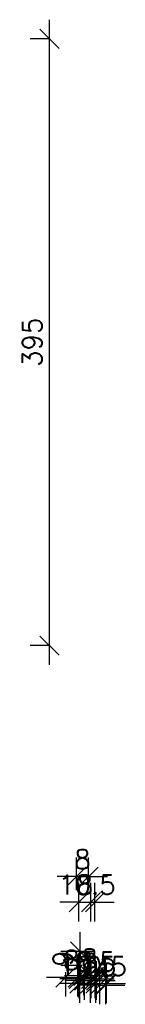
# Model space of a CAD drawing. Extents: x -19 to 9300416, y -12 to 10688993.
# Tile 1 of 106: x -19 to 50, y -12 to 630. Entities that reach past the tile are written whole.
import ezdxf

# ---------------------------------------------------------------- set-up
doc = ezdxf.new("R2010")
doc.units = 0
doc.header["$MEASUREMENT"] = 0
doc.layers.add('K-WYMIARY', color=7, linetype='Continuous', lineweight=15)
doc.styles.add('Simplex', font='simplex.shx')
doc.dimstyles.new('1do50', dxfattribs={"dimscale": 5, "dimtxt": 2.5, "dimasz": 2.5, "dimexe": 2.5, "dimexo": 0.5, "dimgap": 1, "dimtad": 1, "dimdec": 1, "dimrnd": 0.5, "dimzin": 12, "dimdsep": 46, "dimtxsty": 'Simplex', "dimblk": 'OBLIQUE', "dimcen": 0.5, "dimdle": 2.5, "dimclrd": 256, "dimclre": 256, "dimclrt": 256, "dimadec": 1, "dimazin": 3, "dimtfac": 1, "dimtdec": 1, "dimtix": 1, "dimtmove": 0, "dimatfit": 3, "dimfxl": 0, "dimtolj": 1, "dimtzin": 0, "dimarcsym": 0})

# ---------------------------------------------------------------- blocks, each defined once
blk = doc.blocks.new('_Oblique')
at = {"color": 0, "linetype": 'ByBlock', "lineweight": -2}
blk.add_line((-0.5, -0.5), (0.5, 0.5), dxfattribs=at)
blk = doc.blocks.new('*D1291')
at = {"layer": 'Defpoints', "color": 0, "lineweight": 0, "ltscale": 40}
for p in [(30.45, 21.35), (22.59, 12.29), (30.45, 4)]:
    blk.add_point(p, dxfattribs=at)
at = {"layer": 'K-WYMIARY', "lineweight": -2, "ltscale": 40}
for p, q in [((30.45, 16.5), (30.45, -8.5)), ((22.59, 9.79), (22.59, -8.5)), ((22.59, 4), (10.09, 4)), ((22.59, 4), (30.45, 4)), ((30.45, 4), (42.95, 4))]:
    blk.add_line(p, q, dxfattribs=at)
at = {"layer": 'K-WYMIARY', "lineweight": -2, "ltscale": 40, "xscale": 12.5, "yscale": 12.5, "zscale": 12.5}
blk.add_blockref('_Oblique', (22.59, 4), dxfattribs=at)
at = {"layer": 'K-WYMIARY', "lineweight": -2, "ltscale": 40, "xscale": 12.5, "yscale": 12.5, "zscale": 12.5, "rotation": 180}
blk.add_blockref('_Oblique', (30.45, 4), dxfattribs=at)
at = {"layer": 'K-WYMIARY', "lineweight": 0, "ltscale": 40, "insert": (26.52, 15.25), "char_height": 12.5, "attachment_point": 5, "style": 'Simplex'}
blk.add_mtext('\\A1;8', dxfattribs=at)
blk = doc.blocks.new('*D1292')
at = {"layer": 'Defpoints', "color": 0, "lineweight": 0, "ltscale": 40}
for p in [(30.11, 19.11), (22.24, 10.04), (30.11, 7)]:
    blk.add_point(p, dxfattribs=at)
at = {"layer": 'K-WYMIARY', "lineweight": -2, "ltscale": 40}
for p, q in [((30.11, 16.61), (30.11, -5.5)), ((22.24, 7), (9.74, 7)), ((22.24, 7.54), (22.24, -5.5)), ((22.24, 7), (30.11, 7)), ((30.11, 7), (42.61, 7))]:
    blk.add_line(p, q, dxfattribs=at)
at = {"layer": 'K-WYMIARY', "lineweight": -2, "ltscale": 40, "xscale": 12.5, "yscale": 12.5, "zscale": 12.5}
blk.add_blockref('_Oblique', (22.24, 7), dxfattribs=at)
at = {"layer": 'K-WYMIARY', "lineweight": -2, "ltscale": 40, "xscale": 12.5, "yscale": 12.5, "zscale": 12.5, "rotation": 180}
blk.add_blockref('_Oblique', (30.11, 7), dxfattribs=at)
at = {"layer": 'K-WYMIARY', "lineweight": 0, "ltscale": 40, "insert": (26.18, 18.25), "char_height": 12.5, "attachment_point": 5, "style": 'Simplex'}
blk.add_mtext('\\A1;8', dxfattribs=at)
blk = doc.blocks.new('*D1293')
at = {"layer": 'Defpoints', "color": 0, "lineweight": 0, "ltscale": 40}
for p in [(20, 22.86), (31.76, 22.86), (23.9, 13.8)]:
    blk.add_point(p, dxfattribs=at)
at = {"layer": 'K-WYMIARY', "lineweight": -2, "ltscale": 40}
for p, q in [((20, 22.86), (20, 35.36)), ((29.26, 22.86), (7.5, 22.86)), ((20, 13.8), (20, 22.86)), ((21.4, 13.8), (7.5, 13.8)), ((20, 13.8), (20, 1.3))]:
    blk.add_line(p, q, dxfattribs=at)
at = {"layer": 'K-WYMIARY', "lineweight": -2, "ltscale": 40, "xscale": 12.5, "yscale": 12.5, "zscale": 12.5}
for p, rotation in [((20, 22.86), 270), ((20, 13.8), 90)]:
    blk.add_blockref('_Oblique', p, dxfattribs=dict(at, rotation=rotation))
at = {"layer": 'K-WYMIARY', "lineweight": 0, "ltscale": 40, "insert": (8.75, 18.33), "char_height": 12.5, "attachment_point": 5, "rotation": 90, "style": 'Simplex'}
blk.add_mtext('\\A1;9', dxfattribs=at)
blk = doc.blocks.new('*D1294')
at = {"layer": 'Defpoints', "color": 0, "lineweight": 0, "ltscale": 40}
for p in [(37.04, 34.64), (26.55, 22.55), (37.04, 2)]:
    blk.add_point(p, dxfattribs=at)
at = {"layer": 'K-WYMIARY', "lineweight": -2, "ltscale": 40}
for p, q in [((26.55, 14.5), (26.55, -10.5)), ((37.04, 14.5), (37.04, -10.5)), ((26.55, 2), (14.05, 2)), ((26.55, 2), (37.04, 2)), ((37.04, 2), (49.54, 2))]:
    blk.add_line(p, q, dxfattribs=at)
at = {"layer": 'K-WYMIARY', "lineweight": -2, "ltscale": 40, "xscale": 12.5, "yscale": 12.5, "zscale": 12.5}
blk.add_blockref('_Oblique', (26.55, 2), dxfattribs=at)
at = {"layer": 'K-WYMIARY', "lineweight": -2, "ltscale": 40, "xscale": 12.5, "yscale": 12.5, "zscale": 12.5, "rotation": 180}
blk.add_blockref('_Oblique', (37.04, 2), dxfattribs=at)
at = {"layer": 'K-WYMIARY', "lineweight": 0, "ltscale": 40, "insert": (31.8, 13.25), "char_height": 12.5, "attachment_point": 5, "style": 'Simplex'}
blk.add_mtext('\\A1;10.5', dxfattribs=at)
blk = doc.blocks.new('*D1295')
at = {"layer": 'Defpoints', "color": 0, "lineweight": 0, "ltscale": 40}
for p in [(18.38, 20.88), (10.52, 11.82), (18.38, 6)]:
    blk.add_point(p, dxfattribs=at)
at = {"layer": 'K-WYMIARY', "lineweight": -2, "ltscale": 40}
for p, q in [((18.38, 18.38), (18.38, -6.5)), ((10.52, 9.32), (10.52, -6.5)), ((10.52, 6), (-1.98, 6)), ((10.52, 6), (18.38, 6)), ((18.38, 6), (30.88, 6))]:
    blk.add_line(p, q, dxfattribs=at)
at = {"layer": 'K-WYMIARY', "lineweight": -2, "ltscale": 40, "xscale": 12.5, "yscale": 12.5, "zscale": 12.5}
blk.add_blockref('_Oblique', (10.52, 6), dxfattribs=at)
at = {"layer": 'K-WYMIARY', "lineweight": -2, "ltscale": 40, "xscale": 12.5, "yscale": 12.5, "zscale": 12.5, "rotation": 180}
blk.add_blockref('_Oblique', (18.38, 6), dxfattribs=at)
at = {"layer": 'K-WYMIARY', "lineweight": 0, "ltscale": 40, "insert": (14.45, 17.25), "char_height": 12.5, "attachment_point": 5, "style": 'Simplex'}
blk.add_mtext('\\A1;8', dxfattribs=at)
blk = doc.blocks.new('*D1296')
at = {"layer": 'Defpoints', "color": 0, "lineweight": 0, "ltscale": 40}
for p in [(27.07, 23.37), (19.21, 14.31), (27.07, 5)]:
    blk.add_point(p, dxfattribs=at)
at = {"layer": 'K-WYMIARY', "lineweight": -2, "ltscale": 40}
for p, q in [((27.07, 17.5), (27.07, -7.5)), ((19.21, 11.81), (19.21, -7.5)), ((19.21, 5), (6.71, 5)), ((19.21, 5), (27.07, 5)), ((27.07, 5), (39.57, 5))]:
    blk.add_line(p, q, dxfattribs=at)
at = {"layer": 'K-WYMIARY', "lineweight": -2, "ltscale": 40, "xscale": 12.5, "yscale": 12.5, "zscale": 12.5}
blk.add_blockref('_Oblique', (19.21, 5), dxfattribs=at)
at = {"layer": 'K-WYMIARY', "lineweight": -2, "ltscale": 40, "xscale": 12.5, "yscale": 12.5, "zscale": 12.5, "rotation": 180}
blk.add_blockref('_Oblique', (27.07, 5), dxfattribs=at)
at = {"layer": 'K-WYMIARY', "lineweight": 0, "ltscale": 40, "insert": (23.14, 16.25), "char_height": 12.5, "attachment_point": 5, "style": 'Simplex'}
blk.add_mtext('\\A1;8', dxfattribs=at)
blk = doc.blocks.new('*D1297')
at = {"layer": 'Defpoints', "color": 0, "lineweight": 0, "ltscale": 40}
for p in [(27.07, 55), (27.07, 22.37), (19.21, 13.31)]:
    blk.add_point(p, dxfattribs=at)
at = {"layer": 'K-WYMIARY', "lineweight": -2, "ltscale": 40}
for p, q in [((19.21, 42.5), (19.21, 67.5)), ((27.07, 42.5), (27.07, 67.5)), ((19.21, 55), (6.71, 55)), ((19.21, 55), (27.07, 55)), ((27.07, 55), (39.57, 55))]:
    blk.add_line(p, q, dxfattribs=at)
at = {"layer": 'K-WYMIARY', "lineweight": -2, "ltscale": 40, "xscale": 12.5, "yscale": 12.5, "zscale": 12.5}
blk.add_blockref('_Oblique', (19.21, 55), dxfattribs=at)
at = {"layer": 'K-WYMIARY', "lineweight": -2, "ltscale": 40, "xscale": 12.5, "yscale": 12.5, "zscale": 12.5, "rotation": 180}
blk.add_blockref('_Oblique', (27.07, 55), dxfattribs=at)
at = {"layer": 'K-WYMIARY', "lineweight": 0, "ltscale": 40, "insert": (23.14, 66.25), "char_height": 12.5, "attachment_point": 5, "style": 'Simplex'}
blk.add_mtext('\\A1;8', dxfattribs=at)
blk = doc.blocks.new('*D1298')
at = {"layer": 'Defpoints', "color": 0, "lineweight": 0, "ltscale": 40}
for p in [(30.04, 74.64), (19.55, 62.55), (30.04, 2)]:
    blk.add_point(p, dxfattribs=at)
at = {"layer": 'K-WYMIARY', "lineweight": -2, "ltscale": 40}
for p, q in [((19.55, 14.5), (19.55, -10.5)), ((30.04, 14.5), (30.04, -10.5)), ((19.55, 2), (7.05, 2)), ((19.55, 2), (30.04, 2)), ((30.04, 2), (42.54, 2))]:
    blk.add_line(p, q, dxfattribs=at)
at = {"layer": 'K-WYMIARY', "lineweight": -2, "ltscale": 40, "xscale": 12.5, "yscale": 12.5, "zscale": 12.5}
blk.add_blockref('_Oblique', (19.55, 2), dxfattribs=at)
at = {"layer": 'K-WYMIARY', "lineweight": -2, "ltscale": 40, "xscale": 12.5, "yscale": 12.5, "zscale": 12.5, "rotation": 180}
blk.add_blockref('_Oblique', (30.04, 2), dxfattribs=at)
at = {"layer": 'K-WYMIARY', "lineweight": 0, "ltscale": 40, "insert": (24.8, 13.25), "char_height": 12.5, "attachment_point": 5, "style": 'Simplex'}
blk.add_mtext('\\A1;10.5', dxfattribs=at)
blk = doc.blocks.new('*D1299')
at = {"layer": 'Defpoints', "color": 0, "lineweight": 0, "ltscale": 40}
for p in [(18.38, 20.88), (10.52, 11.82), (18.38, 6)]:
    blk.add_point(p, dxfattribs=at)
at = {"layer": 'K-WYMIARY', "lineweight": -2, "ltscale": 40}
for p, q in [((18.38, 18.38), (18.38, -6.5)), ((10.52, 9.32), (10.52, -6.5)), ((10.52, 6), (-1.98, 6)), ((10.52, 6), (18.38, 6)), ((18.38, 6), (30.88, 6))]:
    blk.add_line(p, q, dxfattribs=at)
at = {"layer": 'K-WYMIARY', "lineweight": -2, "ltscale": 40, "xscale": 12.5, "yscale": 12.5, "zscale": 12.5}
blk.add_blockref('_Oblique', (10.52, 6), dxfattribs=at)
at = {"layer": 'K-WYMIARY', "lineweight": -2, "ltscale": 40, "xscale": 12.5, "yscale": 12.5, "zscale": 12.5, "rotation": 180}
blk.add_blockref('_Oblique', (18.38, 6), dxfattribs=at)
at = {"layer": 'K-WYMIARY', "lineweight": 0, "ltscale": 40, "insert": (14.45, 17.25), "char_height": 12.5, "attachment_point": 5, "style": 'Simplex'}
blk.add_mtext('\\A1;8', dxfattribs=at)
blk = doc.blocks.new('*D1300')
at = {"layer": 'Defpoints', "color": 0, "lineweight": 0, "ltscale": 40}
for p in [(29.69, 26.39), (19.21, 14.31), (29.69, 5)]:
    blk.add_point(p, dxfattribs=at)
at = {"layer": 'K-WYMIARY', "lineweight": -2, "ltscale": 40}
for p, q in [((29.69, 17.5), (29.69, -7.5)), ((19.21, 11.81), (19.21, -7.5)), ((19.21, 5), (6.71, 5)), ((19.21, 5), (29.69, 5)), ((29.69, 5), (42.19, 5))]:
    blk.add_line(p, q, dxfattribs=at)
at = {"layer": 'K-WYMIARY', "lineweight": -2, "ltscale": 40, "xscale": 12.5, "yscale": 12.5, "zscale": 12.5}
blk.add_blockref('_Oblique', (19.21, 5), dxfattribs=at)
at = {"layer": 'K-WYMIARY', "lineweight": -2, "ltscale": 40, "xscale": 12.5, "yscale": 12.5, "zscale": 12.5, "rotation": 180}
blk.add_blockref('_Oblique', (29.69, 5), dxfattribs=at)
at = {"layer": 'K-WYMIARY', "lineweight": 0, "ltscale": 40, "insert": (24.45, 16.25), "char_height": 12.5, "attachment_point": 5, "style": 'Simplex'}
blk.add_mtext('\\A1;10.5', dxfattribs=at)
blk = doc.blocks.new('*D1301')
at = {"layer": 'Defpoints', "color": 0, "lineweight": 0, "ltscale": 40}
for p in [(29.69, 55), (29.69, 25.39), (19.21, 13.31)]:
    blk.add_point(p, dxfattribs=at)
at = {"layer": 'K-WYMIARY', "lineweight": -2, "ltscale": 40}
for p, q in [((19.21, 42.5), (19.21, 67.5)), ((29.69, 42.5), (29.69, 67.5)), ((19.21, 55), (6.71, 55)), ((19.21, 55), (29.69, 55)), ((29.69, 55), (42.19, 55))]:
    blk.add_line(p, q, dxfattribs=at)
at = {"layer": 'K-WYMIARY', "lineweight": -2, "ltscale": 40, "xscale": 12.5, "yscale": 12.5, "zscale": 12.5}
blk.add_blockref('_Oblique', (19.21, 55), dxfattribs=at)
at = {"layer": 'K-WYMIARY', "lineweight": -2, "ltscale": 40, "xscale": 12.5, "yscale": 12.5, "zscale": 12.5, "rotation": 180}
blk.add_blockref('_Oblique', (29.69, 55), dxfattribs=at)
at = {"layer": 'K-WYMIARY', "lineweight": 0, "ltscale": 40, "insert": (24.45, 66.25), "char_height": 12.5, "attachment_point": 5, "style": 'Simplex'}
blk.add_mtext('\\A1;10.5', dxfattribs=at)
blk = doc.blocks.new('*D1302')
at = {"layer": 'Defpoints', "color": 0, "lineweight": 0, "ltscale": 40}
for p in [(25.45, 71.62), (25.45, 69.35), (17.59, 60.29)]:
    blk.add_point(p, dxfattribs=at)
at = {"layer": 'K-WYMIARY', "lineweight": -2, "ltscale": 40}
for p, q in [((17.59, 62.79), (17.59, 84.12)), ((25.45, 71.62), (25.45, 84.12)), ((17.59, 71.62), (5.09, 71.62)), ((17.59, 71.62), (25.45, 71.62)), ((25.45, 71.62), (37.95, 71.62))]:
    blk.add_line(p, q, dxfattribs=at)
at = {"layer": 'K-WYMIARY', "lineweight": -2, "ltscale": 40, "xscale": 12.5, "yscale": 12.5, "zscale": 12.5}
blk.add_blockref('_Oblique', (17.59, 71.62), dxfattribs=at)
at = {"layer": 'K-WYMIARY', "lineweight": -2, "ltscale": 40, "xscale": 12.5, "yscale": 12.5, "zscale": 12.5, "rotation": 180}
blk.add_blockref('_Oblique', (25.45, 71.62), dxfattribs=at)
at = {"layer": 'K-WYMIARY', "lineweight": 0, "ltscale": 40, "insert": (21.52, 82.87), "char_height": 12.5, "attachment_point": 5, "style": 'Simplex'}
blk.add_mtext('\\A1;8', dxfattribs=at)
blk = doc.blocks.new('*D1303')
at = {"layer": 'Defpoints', "color": 0, "lineweight": 0, "ltscale": 40}
for p in [(32.66, 77.66), (36.59, 82.19), (36.59, 1)]:
    blk.add_point(p, dxfattribs=at)
at = {"layer": 'K-WYMIARY', "lineweight": -2, "ltscale": 40}
for p, q in [((32.66, 13.5), (32.66, -11.5)), ((36.59, 13.5), (36.59, -11.5)), ((32.66, 1), (20.16, 1)), ((32.66, 1), (36.59, 1)), ((36.59, 1), (49.09, 1))]:
    blk.add_line(p, q, dxfattribs=at)
at = {"layer": 'K-WYMIARY', "lineweight": -2, "ltscale": 40, "xscale": 12.5, "yscale": 12.5, "zscale": 12.5}
blk.add_blockref('_Oblique', (32.66, 1), dxfattribs=at)
at = {"layer": 'K-WYMIARY', "lineweight": -2, "ltscale": 40, "xscale": 12.5, "yscale": 12.5, "zscale": 12.5, "rotation": 180}
blk.add_blockref('_Oblique', (36.59, 1), dxfattribs=at)
at = {"layer": 'K-WYMIARY', "lineweight": 0, "ltscale": 40, "insert": (34.63, 12.25), "char_height": 12.5, "attachment_point": 5, "style": 'Simplex'}
blk.add_mtext('\\A1;4', dxfattribs=at)
blk = doc.blocks.new('*D1304')
at = {"layer": 'Defpoints', "color": 0, "lineweight": 0, "ltscale": 40}
for p in [(0, 617), (0, 617), (0, 222)]:
    blk.add_point(p, dxfattribs=at)
at = {"layer": 'K-WYMIARY', "lineweight": -2, "ltscale": 40}
for p, q in [((0, 209.5), (0, 629.5)), ((0, 617), (-12.5, 617)), ((0, 222), (-12.5, 222))]:
    blk.add_line(p, q, dxfattribs=at)
at = {"layer": 'K-WYMIARY', "lineweight": -2, "ltscale": 40, "xscale": 12.5, "yscale": 12.5, "zscale": 12.5}
for p, rotation in [((0, 617), 90), ((0, 222), 270)]:
    blk.add_blockref('_Oblique', p, dxfattribs=dict(at, rotation=rotation))
at = {"layer": 'K-WYMIARY', "lineweight": 0, "ltscale": 40, "insert": (-11.25, 419.5), "char_height": 12.5, "attachment_point": 5, "rotation": 90, "style": 'Simplex'}
blk.add_mtext('\\A1;395', dxfattribs=at)

msp = doc.modelspace()

# ---------------------------------------------------------------- dimensions: what is measured, and where the dimension line sits
at = {"layer": 'K-WYMIARY', "lineweight": 0, "ltscale": 40}
for base, p1, p2, picture, middle in [((0, 617), (0, 222), (0, 617), '*D1304', (-11.25, 419.5)), ((20, 22.86), (23.9, 13.8), (31.76, 22.86), '*D1293', (8.75, 18.33))]:
    dim = msp.add_linear_dim(base=base, p1=p1, p2=p2, angle=90, dimstyle='1do50', dxfattribs=at)
    dim.commit()
    dim.dimension.update_dxf_attribs({"geometry": picture, "text_midpoint": middle})
for base, p1, p2, picture, middle in [((25.45, 71.62), (17.59, 60.29), (25.45, 69.35), '*D1302', (21.52, 82.87)), ((36.59, 1), (32.66, 77.66), (36.59, 82.19), '*D1303', (34.63, 12.25)), ((27.07, 55), (19.21, 13.31), (27.07, 22.37), '*D1297', (23.14, 66.25)), ((29.69, 55), (19.21, 13.31), (29.69, 25.39), '*D1301', (24.45, 66.25)), ((30.04, 2), (19.55, 62.55), (30.04, 74.64), '*D1298', (24.8, 13.25)), ((37.04, 2), (26.55, 22.55), (37.04, 34.64), '*D1294', (31.8, 13.25)), ((29.69, 5), (19.21, 14.31), (29.69, 26.39), '*D1300', (24.45, 16.25)), ((30.11, 7), (22.24, 10.04), (30.11, 19.11), '*D1292', (26.18, 18.25)), ((18.38, 6), (10.52, 11.82), (18.38, 20.88), '*D1295', (14.45, 17.25)), ((18.38, 6), (10.52, 11.82), (18.38, 20.88), '*D1299', (14.45, 17.25)), ((27.07, 5), (19.21, 14.31), (27.07, 23.37), '*D1296', (23.14, 16.25)), ((30.45, 4), (22.59, 12.29), (30.45, 21.35), '*D1291', (26.52, 15.25))]:
    dim = msp.add_linear_dim(base=base, p1=p1, p2=p2, dimstyle='1do50', dxfattribs=at)
    dim.commit()
    dim.dimension.update_dxf_attribs({"geometry": picture, "text_midpoint": middle})

doc.saveas('drawing.dxf')
